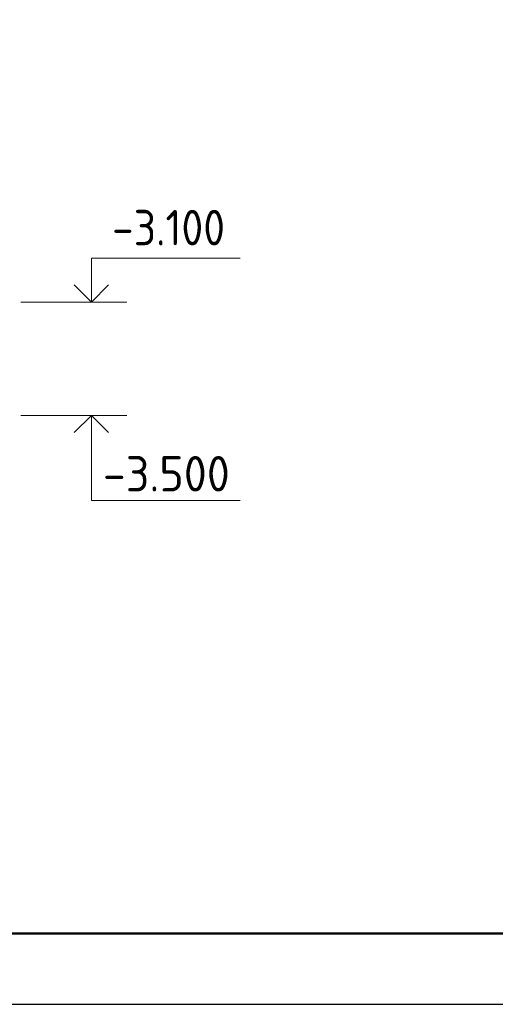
# Model space of a CAD drawing. Header units: millimetres. Extents: x 0 to 50400, y 0 to 35640.
# Tile 9 of 18: x 23540 to 27573, y 0 to 8340. Entities that reach past the tile are written whole.
import ezdxf

# ---------------------------------------------------------------- set-up
doc = ezdxf.new("R2010")
doc.units = ezdxf.units.MM
for name, color, linetype, lineweight in [('Standard', 7, 'Continuous', 25), ('Высотные отметки', 7, 'Continuous', 25), ('ЖБ Пилон', 7, 'Continuous', 35)]:
    doc.layers.add(name, color=color, linetype=linetype, lineweight=lineweight)
doc.styles.add('ISOCPEUR', font='txt')

msp = doc.modelspace()

# ---------------------------------------------------------------- linework, layer by layer
at = {"layer": 'Standard', "color": 7, "linetype": 'Continuous', "lineweight": 25, "transparency": 33554687}
msp.add_lwpolyline([(0, 0), (50400, 0), (50400, 35640), (0, 35640), (0, 0)], close=True, dxfattribs=at)
at = {"layer": 'Standard', "color": 7, "linetype": 'Continuous', "lineweight": 50, "transparency": 33554687}
msp.add_lwpolyline([(2400, 35040), (49800, 35040), (49800, 600), (2400, 600), (2400, 35040)], close=True, dxfattribs=at)
at = {"layer": 'Высотные отметки', "color": 7, "linetype": 'Continuous', "lineweight": 35, "transparency": 33554687}
for p, q in [((24148.3, 5948.3), (24002.9, 6093.7)), ((24148.3, 5948.3), (24002.9, 6093.7)), ((24148.3, 5948.3), (24293.8, 6093.7)), ((24148.3, 5948.3), (24293.8, 6093.7)), ((24148.3, 4988.3), (24002.9, 4842.8)), ((24148.3, 4988.3), (24002.9, 4842.8)), ((24148.3, 4988.3), (24293.8, 4842.8)), ((24148.3, 4988.3), (24293.8, 4842.8))]:
    msp.add_line(p, q, dxfattribs=at)
at = {"layer": 'Высотные отметки', "color": 7, "linetype": 'Continuous', "lineweight": 13, "transparency": 33554687}
for p, q in [((23548.3, 5948.3), (24448.3, 5948.3)), ((23548.3, 5948.3), (24448.3, 5948.3)), ((23548.3, 4988.3), (24448.3, 4988.3)), ((23548.3, 4988.3), (24448.3, 4988.3))]:
    msp.add_line(p, q, dxfattribs=at)
for points in [[(24148.3, 5948.3), (24148.3, 6320.4), (25408.3, 6320.4)], [(24148.3, 5948.3), (24148.3, 6320.4), (25408.3, 6320.4)], [(24148.3, 4988.3), (24148.3, 4268.3), (25408.3, 4268.3)], [(24148.3, 4988.3), (24148.3, 4268.3), (25408.3, 4268.3)]]:
    msp.add_lwpolyline(points, dxfattribs=at)

# ---------------------------------------------------------------- texts
at = {"layer": 'ЖБ Пилон', "color": 7, "linetype": 'Continuous', "lineweight": 25, "transparency": 33554687, "char_height": 300, "attachment_point": 7, "style": 'ISOCPEUR'}
for s, insert, width in [('\\W0.90;-3.100', (24322.7, 6428.8), 1214.127), ('\\W0.95;-3.500', (24245.4, 4344), 1281.437)]:
    msp.add_mtext(s, dxfattribs=dict(at, insert=insert, width=width))

doc.saveas('drawing.dxf')
